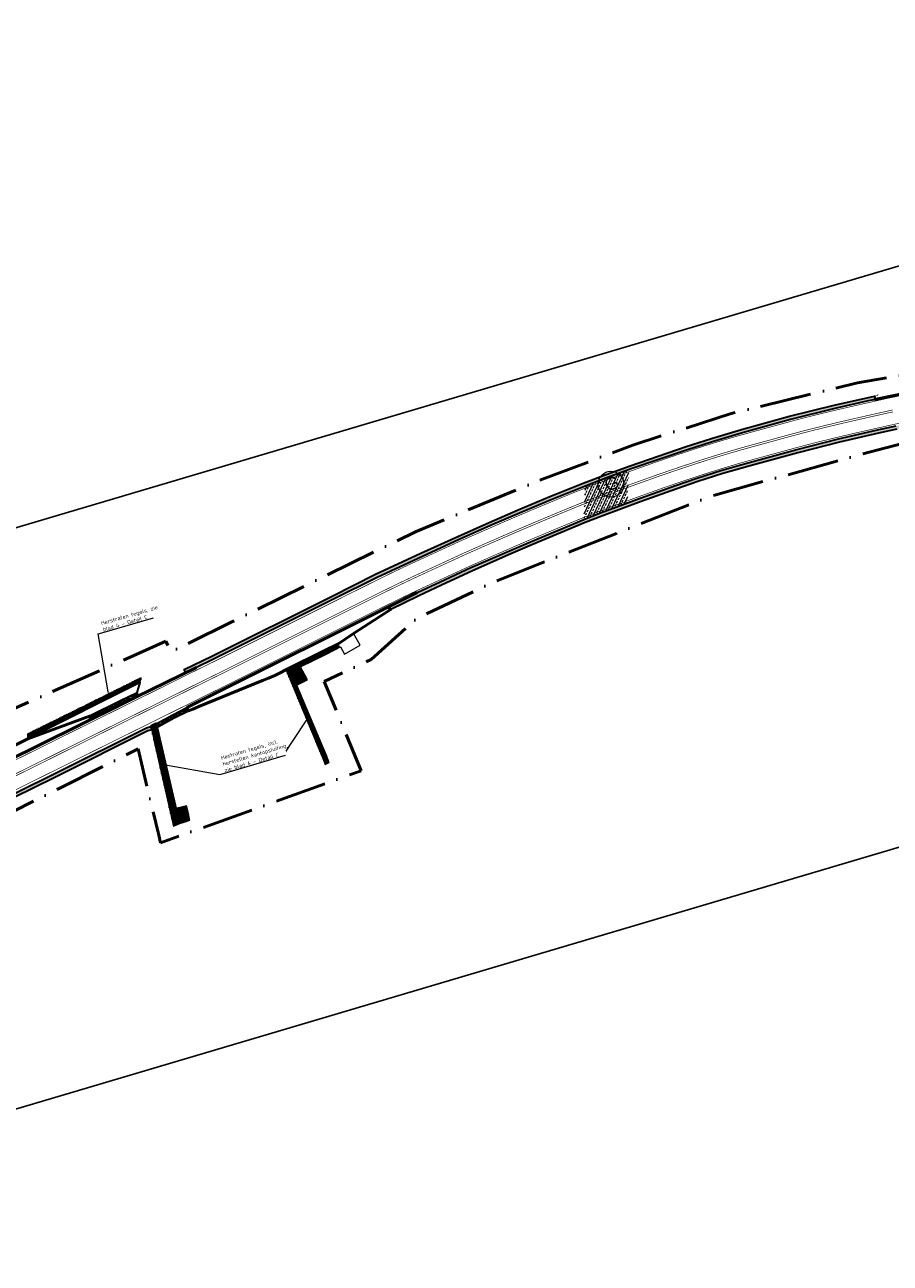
# Model space of a CAD drawing. Header units: metres. Extents: x 125342 to 129425, y 451189 to 457051.
# Tile 56 of 68: x 128559 to 128761, y 451840 to 452129. Entities that reach past the tile are written whole.
import ezdxf
from ezdxf import colors
from ezdxf.entities.mleader import LeaderData, LeaderLine
from ezdxf.math import Vec2, Vec3

# ---------------------------------------------------------------- set-up
doc = ezdxf.new("R2010")
doc.units = ezdxf.units.M
for name, pattern in [('VW-3-3_STREEP', [6, 3, -3]), ('VW-9-3_STREEP', [12, 9, -3]), ('XX-PROJECTGRENS', [18, 12, -3, 0, -3])]:
    doc.linetypes.add(name, pattern=pattern)
doc.layers.get('Defpoints').update_dxf_attribs({"color": 30})
for name, color, linetype, lineweight in [('B-XX-OG-WEG-GV', 7, 'Continuous', 18), ('N-WE-KG-GRENS_PROJECT_NIEUW-G', 7, 'XX-PROJECTGRENS', 50), ('N-WE-VH-KANTVERHARDING-G', 210, 'Continuous', 50), ('N-WE-VH-VERHARDING_GRASBETONSTEEN-A-1000-80CM', 72, 'Continuous', 18), ('N-WE-VH-VERHARDING_GRASBETONSTEEN-G', 70, 'Continuous', 35), ('N-WE-VH-VERHARDING_TEGEL-A-1000-freeze', 252, 'Continuous', 18), ('N-WE-VH-VERHARDING_TEGEL-O', 252, 'Continuous', 18), ('N-WE-VW-MARKERING_LANGS_STREEP_33_015-G', 7, 'VW-3-3_STREEP', 13), ('N-WE-VW-MARKERING_LANGS_STREEP_93_3X010-G', 7, 'VW-9-3_STREEP', 13), ('N-XX-VH-VERHARDING_ASFALT-A', 252, 'Continuous', 18), ('X-XX-AL-T18', 7, 'Continuous', 18)]:
    doc.layers.add(name, color=color, linetype=linetype, lineweight=lineweight)
doc.styles.add('NLCS-ISO-M500-T18', font='NLCS-ISO.ttf', dxfattribs={"height": 0.9})
doc.styles.get("Standard").update_dxf_attribs({"font": 'arial.ttf'})
pattern_1 = [(90, (0, 0), (-1, 6e-17), []), (90, (0.25, 0), (-1, 6e-17), []), (0, (0, 0), (0, 1), [-0.25, 0.25]), (0, (0, 0.25), (0, 1), [-0.25, 0.25]), (0, (0, 0.5), (0, 1), [0.25, -0.25]), (0, (0, 0.75), (0, 1), [0.25, -0.25]), (90, (0.5, 0), (-1, 6e-17), [0.25, -0.25]), (90, (0.75, 0), (-1, 6e-17), [0.25, -0.25])]
pattern_2 = [(0, (0, 0), (0, 0.3), []), (90, (0, 0), (-0.3, 2e-17), [])]

# ---------------------------------------------------------------- blocks, each defined once
blk = doc.blocks.new('symbool met letter')
at = {"layer": 'N-WE-VH-VERHARDING_TEGEL-O'}
blk.add_circle((0, -0.01), 3, dxfattribs=at)
blk.add_attdef('LETTER', (-1.39, -1.38), '', height=3)

msp = doc.modelspace()

# ---------------------------------------------------------------- hatches: boundary and pattern name
at = {"layer": 'N-WE-VH-VERHARDING_GRASBETONSTEEN-A-1000-80CM'}
h = msp.add_hatch(dxfattribs=at)
h.set_pattern_fill('AVH-GRASBETONSTEEN_01-SO', color=256, scale=0.5, pattern_type=2)
h.set_pattern_definition([(90, (0.0096, -0.0002), (-1, 6e-17), []), (90, (0.2596, -0.0002), (-1, 6e-17), []), (0, (0.0096, -0.0002), (0, 1), [-0.25, 0.25]), (0, (0.0096, 0.2498), (0, 1), [-0.25, 0.25]), (0, (0.0096, 0.4998), (0, 1), [0.25, -0.25]), (0, (0.0096, 0.7498), (0, 1), [0.25, -0.25]), (90, (0.5096, -0.0002), (-1, 6e-17), [0.25, -0.25]), (90, (0.7596, -0.0002), (-1, 6e-17), [0.25, -0.25])])
h.paths.add_polyline_path([(128757.275, 452041.397), (128747.827, 452039.256), (128737.444, 452036.728), (128726.283, 452033.609), (128719.288, 452031.513), (128713.423, 452029.661), (128700.319, 452025.175), (128694.773, 452023.134), (128689.445, 452021.093), (128681.653, 452017.974), (128674.307, 452014.889), (128667.548, 452011.952), (128660.201, 452008.693), (128651.629, 452004.781), (128641.076, 451999.871), (128630.905, 451994.809), (128602.909, 451980.777), (128598.969, 451978.889), (128596.453, 451977.651), (128596.087, 451978.395), (128602.556, 451981.495), (128630.547, 451995.524), (128640.729, 452000.592), (128651.294, 452005.507), (128659.872, 452009.422), (128667.226, 452012.684), (128673.992, 452015.624), (128681.349, 452018.714), (128689.153, 452021.838), (128694.491, 452023.883), (128700.051, 452025.929), (128713.173, 452030.421), (128719.052, 452032.277), (128726.06, 452034.377), (128737.241, 452037.502), (128747.643, 452040.034), (128757.097, 452042.175)])
h = msp.add_hatch(dxfattribs=at)
h.set_pattern_fill('AVH-GRASBETONSTEEN_01-SO', color=256, scale=0.5, pattern_type=2)
h.set_pattern_definition(pattern_1)
h.paths.add_polyline_path([(128818.122, 452043.204), (128816.616, 452043.028), (128803.838, 452041.496), (128797.975, 452040.688), (128789.798, 452039.441), (128782.933, 452038.319), (128775.618, 452037.033), (128762.261, 452034.412), (128757.957, 452033.504), (128748.891, 452031.393), (128739.176, 452028.901), (128728.062, 452025.921), (128721.674, 452024.084), (128715.877, 452022.246), (128710.935, 452020.559), (128702.672, 452017.6), (128693.449, 452014.189), (128689.552, 452012.664), (128677.18, 452007.46), (128672.278, 452005.366), (128663.269, 452001.424), (128656.067, 451998.159), (128644.116, 451992.28), (128643.759, 451992.996), (128645.142, 451993.686), (128650.433, 451996.327), (128655.764, 451998.81), (128662.94, 452002.153), (128671.96, 452006.1), (128676.868, 452008.197), (128689.251, 452013.405), (128693.164, 452014.937), (128702.398, 452018.352), (128710.671, 452021.314), (128715.627, 452023.006), (128721.443, 452024.85), (128727.848, 452026.692), (128738.973, 452029.675), (128748.701, 452032.17), (128757.784, 452034.285), (128762.101, 452035.196), (128775.472, 452037.82), (128782.799, 452039.108), (128789.673, 452040.231), (128797.86, 452041.48), (128803.736, 452042.289), (128816.522, 452043.822), (128818.028, 452043.999)])
h = msp.add_hatch(dxfattribs=at)
h.set_pattern_fill('AVH-GRASBETONSTEEN_01-SO', color=256, scale=0.5, pattern_type=2)
h.set_pattern_definition(pattern_1)
h.paths.add_polyline_path([(128596.682, 451969.501), (128593.392, 451967.859, 0.0160877), (128595.027, 451968.205, 0.015945), (128596.637, 451968.655, 0.004006), (128597.039, 451968.785)])
h = msp.add_hatch(dxfattribs=at)
h.set_pattern_fill('AVH-GRASBETONSTEEN_01-SO', color=256, scale=0.5, pattern_type=2)
h.set_pattern_definition(pattern_1)
h.paths.add_polyline_path([(128597.039, 451968.785, -0.004006), (128596.637, 451968.655, -0.015945), (128595.027, 451968.205, -0.0160877), (128593.392, 451967.859), (128589.725, 451965.819), (128589.866, 451965.203, -0.1590496), (128590.33, 451965.24), (128593.765, 451967.151)])
h = msp.add_hatch(dxfattribs=at)
h.set_pattern_fill('AVH-GRASBETONSTEEN_01-SO', color=256, scale=0.5, pattern_type=2)
h.set_pattern_definition(pattern_1)
h.paths.add_polyline_path([(128385.805, 451891.088), (128387.429, 451891.317), (128393.991, 451892.239), (128405.485, 451894.569), (128422.129, 451898.175), (128439.622, 451902.712), (128444.329, 451904.014), (128453.922, 451906.869), (128463.68, 451909.775), (128468.079, 451911.226), (128484.856, 451917.165), (128496.135, 451921.594), (128512.382, 451928.512), (128516.714, 451930.441), (128530.01, 451936.585), (128541.632, 451942.178), (128565.566, 451953.965), (128587.289, 451964.822), (128588.264, 451965.113), (128588.493, 451964.346), (128587.584, 451964.075), (128565.922, 451953.248), (128541.982, 451941.459), (128530.351, 451935.861), (128517.045, 451929.712), (128512.701, 451927.779), (128496.438, 451920.854), (128485.136, 451916.415), (128468.338, 451910.469), (128463.92, 451909.012), (128454.15, 451906.102), (128444.55, 451903.245), (128439.829, 451901.939), (128422.314, 451897.397), (128405.649, 451893.786), (128394.098, 451891.446), (128385.899, 451890.294)])
at = {"layer": 'N-WE-VH-VERHARDING_TEGEL-A-1000-freeze'}
h = msp.add_hatch(dxfattribs=at)
h.set_pattern_fill('AVH-TEGEL_300X300_BLOK-SO', color=256, pattern_type=2)
h.set_pattern_definition(pattern_2)
h.paths.add_polyline_path([(128588.264, 451965.113), (128588.795, 451962.793), (128589.062, 451961.623), (128592.577, 451946.251), (128593.503, 451942.204), (128593.56, 451941.954), (128593.581, 451941.86), (128595.03, 451942.487), (128596.61, 451942.978), (128597.4, 451943.223), (128597.331, 451943.561), (128597.067, 451944.848), (128596.638, 451946.604), (128595.046, 451946.246), (128594.25, 451946.067), (128594.097, 451946.734), (128589.725, 451965.819)])
h.paths.add_polyline_path([(128619.799, 451978.305), (128619.896, 451978.072), (128628.378, 451957.675), (128628.881, 451956.491), (128628.971, 451956.278), (128629.852, 451956.683), (128629.775, 451956.889), (128629.299, 451958.167), (128622.319, 451974.738), (128624.81, 451975.965), (128623.225, 451979), (128629.112, 451981.931), (128632.551, 451983.661), (128631.877, 451984.298), (128628.691, 451982.778)])
h = msp.add_hatch(dxfattribs=at)
h.set_pattern_fill('AVH-TEGEL_300X300_BLOK-SO', color=256, pattern_type=2)
h.set_pattern_definition(pattern_2)
h.paths.add_polyline_path([(128585.814, 451975.347), (128586.189, 451976.659), (128560.606, 451963.984), (128559.409, 451963.373), (128559.417, 451963.328), (128559.607, 451962.224), (128568.33, 451966.592)])
at = {"layer": 'N-XX-VH-VERHARDING_ASFALT-A'}
h = msp.add_hatch(dxfattribs=at)
h.set_pattern_fill('AVH-ASFALT_LAAG2-SOD', color=256, scale=10.686037, angle=16.50943, style=0, pattern_type=2)
h.set_pattern_definition([(64.69936, (127616.4332, 451797.8995), (-0.9661008, 0.456687), []), (64.69936, (127617.0369, 451798.1156), (-0.9661008, 0.456687), [0.5343018, -0.2671509])])
h.paths.add_polyline_path([(128689.251, 452013.405), (128694.317, 452015.369), (128699.448, 452017.261), (128699.826, 452024.997), (128695.228, 452023.309), (128691.871, 452022.026), (128690.201, 452021.386), (128689.615, 452021.163)])

# ---------------------------------------------------------------- linework, layer by layer
at = {"layer": 'B-XX-OG-WEG-GV'}
for points in [[(128619.799, 451978.305), (128619.896, 451978.072), (128628.378, 451957.675), (128628.881, 451956.491), (128628.971, 451956.278), (128629.852, 451956.683), (128629.775, 451956.889), (128629.299, 451958.167), (128622.319, 451974.738), (128624.81, 451975.965), (128623.225, 451979), (128629.112, 451981.931), (128632.551, 451983.661), (128633.486, 451981.993), (128637.078, 451984.049), (128635.562, 451986.819), (128631.877, 451984.298), (128628.691, 451982.778)], [(128588.264, 451965.113), (128588.795, 451962.793), (128589.062, 451961.623), (128592.577, 451946.251), (128593.503, 451942.204), (128593.56, 451941.954), (128593.581, 451941.86), (128595.03, 451942.487), (128596.61, 451942.978), (128597.4, 451943.223), (128597.331, 451943.561), (128597.067, 451944.848), (128596.638, 451946.604), (128595.046, 451946.246), (128594.25, 451946.067), (128594.097, 451946.734), (128589.725, 451965.819)]]:
    msp.add_lwpolyline(points, close=True, dxfattribs=at)
at = {"layer": 'Defpoints', "flags": 128}
msp.add_lwpolyline([(128495.065, 451993.204), (128952.398, 452128.754), (128989.343, 452004.108), (128532.01, 451868.558)], close=True, dxfattribs=at)
msp.add_lwpolyline([(128495.065, 451993.204), (128952.398, 452128.754), (128989.343, 452004.108), (128532.01, 451868.558)], close=True, dxfattribs=at)
at = {"layer": 'N-WE-VH-KANTVERHARDING-G', "flags": 128}
msp.add_lwpolyline([(128756.952, 452041.349), (128767.712, 452043.528), (128782.215, 452046.179), (128796.242, 452048.37, -0.0140379), (128813.998, 452050.703, -1.8182965)], format="xyb", dxfattribs=at)
for points in [[(128596.682, 451969.501), (128650.433, 451996.327)], [(128596.682, 451969.501), (128597.039, 451968.785), (128598.079, 451969.155), (128599.489, 451969.739), (128614.327, 451975.815), (128615.76, 451976.399), (128617.177, 451977.023), (128618.456, 451977.628), (128619.799, 451978.305), (128628.691, 451982.778), (128631.877, 451984.298), (128635.562, 451986.819), (128640.388, 451989.892), (128644.116, 451992.28), (128643.759, 451992.996)], [(128524.775, 451942.257), (128562.394, 451960.864), (128581.56, 451970.343), (128584.779, 451971.913), (128598.959, 451978.889)], [(128531.622, 451945.644), (128531.271, 451946.362), (128534.531, 451948.384), (128536.543, 451949.624), (128537.816, 451950.409), (128541.107, 451952.424), (128544.09, 451954.188), (128547.084, 451955.953), (128559.607, 451962.224), (128574.01, 451967.551), (128574.305, 451966.755)], [(128588.264, 451965.113), (128589.725, 451965.819)]]:
    msp.add_lwpolyline(points, dxfattribs=at)
at = {"layer": 'N-WE-VH-VERHARDING_GRASBETONSTEEN-G', "flags": 128}
msp.add_lwpolyline([(128757.269, 452041.399), (128755.572, 452041.032), (128747.821, 452039.258), (128737.438, 452036.73), (128726.277, 452033.611), (128719.282, 452031.515), (128713.417, 452029.663), (128700.313, 452025.177), (128694.767, 452023.136), (128689.439, 452021.095), (128681.647, 452017.976), (128674.301, 452014.891), (128667.542, 452011.954), (128660.195, 452008.695), (128651.623, 452004.783), (128641.07, 451999.873), (128630.899, 451994.811), (128602.903, 451980.779), (128598.963, 451978.891), (128596.448, 451977.653), (128596.082, 451978.397), (128602.551, 451981.497), (128630.541, 451995.527), (128640.723, 452000.594), (128651.288, 452005.509), (128659.867, 452009.424), (128667.22, 452012.686), (128673.986, 452015.627), (128681.343, 452018.716), (128689.147, 452021.84), (128694.486, 452023.885), (128700.045, 452025.931), (128713.167, 452030.423), (128719.047, 452032.28), (128726.054, 452034.379), (128737.235, 452037.504), (128747.637, 452040.036), (128757.092, 452042.176)], close=True, dxfattribs=at)
for points in [[(128762.261, 452034.412), (128757.957, 452033.504), (128748.891, 452031.393), (128739.176, 452028.901), (128728.062, 452025.921), (128721.674, 452024.084), (128715.877, 452022.246), (128710.935, 452020.559), (128702.672, 452017.6), (128693.449, 452014.189), (128689.552, 452012.664), (128677.18, 452007.46), (128672.278, 452005.366), (128663.269, 452001.424), (128656.102, 451998.085), (128650.756, 451995.597), (128644.116, 451992.28), (128643.759, 451992.996), (128650.433, 451996.327), (128655.764, 451998.81), (128662.94, 452002.153), (128671.96, 452006.1), (128676.868, 452008.197), (128689.251, 452013.405), (128693.164, 452014.937), (128702.398, 452018.352), (128710.671, 452021.314), (128715.627, 452023.006), (128721.443, 452024.85), (128727.848, 452026.692), (128738.973, 452029.675), (128748.701, 452032.17), (128757.784, 452034.285), (128762.101, 452035.196)], [(128589.725, 451965.819), (128593.392, 451967.859), (128596.682, 451969.501)], [(128597.039, 451968.785), (128596.682, 451969.501)], [(128589.908, 451965.019), (128590.094, 451965.109), (128593.765, 451967.151), (128597.039, 451968.785)], [(128541.632, 451942.178), (128565.566, 451953.965), (128587.289, 451964.822), (128588.264, 451965.113), (128588.493, 451964.346), (128587.584, 451964.075), (128565.922, 451953.248), (128541.982, 451941.459)]]:
    msp.add_lwpolyline(points, dxfattribs=at)
at = {"layer": 'N-WE-VH-VERHARDING_GRASBETONSTEEN-G', "color": 252, "flags": 128}
msp.add_lwpolyline([(128584.779, 451971.913), (128585.814, 451975.347), (128559.607, 451962.224), (128581.56, 451970.343), (128584.779, 451971.913)], close=True, dxfattribs=at)
at = {"layer": 'N-WE-VH-VERHARDING_TEGEL-A-1000-freeze'}
msp.add_lwpolyline([(128559.607, 451962.224), (128581.56, 451970.343)], dxfattribs=at)
at = {"layer": 'N-WE-VW-MARKERING_LANGS_STREEP_33_015-G', "flags": 128}
for points in [[(128388.911, 451898.273, 0.15, 0.15, 0.0013201), (128392.829, 451898.897, 0.15, 0.15, 0.0036959), (128400.757, 451900.423, 0.15, 0.15, 0), (128404.068, 451901.118, 0.15, 0.15, 0.0002683), (128420.643, 451904.731, 0.15, 0.15, 0), (128422.179, 451905.095, 0.15, 0.15, 0.0003503), (128437.941, 451909.182, 0.15, 0.15, 0.0071415), (128442.455, 451910.429, 0.15, 0.15, 0.0035607), (128451.964, 451913.276, 0.15, 0.15, 0.0040766), (128461.657, 451916.214, 0.15, 0.15, 0.0087884), (128465.849, 451917.602, 0.15, 0.15, 0.0005389), (128482.581, 451923.505, 0.15, 0.15, 0), (128483.896, 451923.994, 0.15, 0.15, 0.0047989), (128493.57, 451927.849, 0.15, 0.15, 0.0061204), (128509.711, 451934.693, 0.15, 0.15, 0.0130837), (128527.21, 451942.815, 0.15, 0.15, 0.0001943), (128541.732, 451949.9, 0.15, 0.15, 0), (128544.867, 451951.431, 0.15, 0.15, 0), (128562.497, 451960.161, 0.15, 0.15, -0.0006773), (128582.713, 451970.193, 0.15, 0.15, 0.0001896), (128599.226, 451978.389, 0.15, 0.15, 0), (128603.146, 451980.306, 0.15, 0.15, 0), (128631.139, 451994.307, 0.15, 0.15, -0.0017859), (128641.319, 451999.38, 0.15, 0.15, -0.0093244), (128651.832, 452004.377, 0.15, 0.15, -0.0000837), (128660.195, 452008.233, 0.15, 0.15, -0.0018856), (128669.283, 452012.233, 0.15, 0.15, -0.0021019), (128674.228, 452014.362, 0.15, 0.15, -0.003819), (128687.137, 452019.742, 0.15, 0.15, 0), (128690.757, 452021.157, 0.15, 0.15, -0.004077), (128700.117, 452024.639, 0.15, 0.15, -0.010418), (128716.536, 452030.265, 0.15, 0.15, 0), (128719.492, 452031.184, 0.15, 0.15, -0.0047042), (128725.299, 452032.9, 0.15, 0.15, -0.0006893), (128737.182, 452036.161, 0.15, 0.15, -0.007088), (128743.804, 452037.867, 0.15, 0.15, 0), (128747.589, 452038.787, 0.15, 0.15, -0.0024675), (128756.33, 452040.786, 0.15, 0.15, -0.001239), (128760.671, 452041.755, 0.15, 0.15, -0.0043442), (128774.253, 452044.431, 0.15, 0.15, 0), (128774.952, 452044.56, 0.15, 0.15, -0.0031104), (128781.687, 452045.736, 0.15, 0.15, -0.0028598), (128788.645, 452046.863, 0.15, 0.15, -0.0023764), (128796.894, 452048.11, 0.15, 0.15, -0.0035434), (128802.846, 452048.937, 0.15, 0.15, -0.0039498), (128814.043, 452050.331, 0, 0, 0)], [(128814.787, 452044.125, 0.15, 0.15, 0.0039573), (128803.667, 452042.741, 0.15, 0.15, 0.0035434), (128797.799, 452041.926, 0.15, 0.15, 0.0023764), (128789.609, 452040.687, 0.15, 0.15, 0.0030195), (128782.723, 452039.572, 0.15, 0.15, 0.0031048), (128776.077, 452038.412, 0.15, 0.15, 0), (128775.399, 452038.287, 0.15, 0.15, 0.0043276), (128761.975, 452035.642, 0.15, 0.15, 0.0012288), (128757.7, 452034.688, 0.15, 0.15, 0.0024695), (128749.012, 452032.702, 0.15, 0.15, 0), (128745.282, 452031.794, 0.15, 0.15, 0.007088), (128738.827, 452030.131, 0.15, 0.15, 0.0006878), (128726.987, 452026.882, 0.15, 0.15, 0.004671), (128721.333, 452025.211, 0.15, 0.15, 0), (128718.416, 452024.304, 0.15, 0.15, 0.0104089), (128702.257, 452018.767, 0.15, 0.15, 0.0040699), (128693.008, 452015.327, 0.15, 0.15, 0), (128689.455, 452013.937, 0.15, 0.15, 0.0038066), (128676.676, 452008.612, 0.15, 0.15, 0.0021019), (128671.779, 452006.503, 0.15, 0.15, 0.0018775), (128662.773, 452002.539, 0.15, 0.15, 0.0000835), (128654.43, 451998.692, 0.15, 0.15, 0.0093518), (128644.097, 451993.781, 0.15, 0.15, 0.0017887), (128633.941, 451988.72, 0.15, 0.15, 0), (128605.917, 451974.704, 0.15, 0.15, 0), (128601.989, 451972.783, 0.15, 0.15, -0.0001894), (128585.487, 451964.592, 0.15, 0.15, 0.0006776), (128565.277, 451954.563, 0.15, 0.15, 0), (128547.625, 451945.823, 0.15, 0.15, 0), (128544.475, 451944.284, 0.15, 0.15, -0.000194), (128529.968, 451937.207, 0.15, 0.15, -0.0130584), (128512.207, 451928.963, 0.15, 0.15, -0.006115), (128495.939, 451922.065, 0.15, 0.15, -0.0048173), (128486.116, 451918.152, 0.15, 0.15, 0), (128484.716, 451917.63, 0.15, 0.15, -0.0005405), (128467.922, 451911.705, 0.15, 0.15, -0.0087884), (128463.516, 451910.247, 0.15, 0.15, -0.0040618), (128453.764, 451907.291, 0.15, 0.15, -0.0035475), (128444.205, 451904.429, 0.15, 0.15, -0.0071415), (128439.518, 451903.135, 0.15, 0.15, -0.0003517), (128423.681, 451899.028, 0.15, 0.15, 0), (128422.03, 451898.637, 0.15, 0.15, -0.0002695), (128405.374, 451895.006, 0.15, 0.15, 0), (128402.012, 451894.3, 0.15, 0.15, -0.0037406), (128393.897, 451892.739, 0.15, 0.15, -0.0011848), (128390.351, 451892.173, 0, 0, 0)]]:
    msp.add_lwpolyline(points, format="xyseb", dxfattribs=at)
at = {"layer": 'N-WE-VW-MARKERING_LANGS_STREEP_93_3X010-G'}
for points in [[(128761.276, 452038.919, 0.15, 0.15, 0.0012343), (128756.966, 452037.957, 0.15, 0.15, 0.0024684), (128748.249, 452035.964, 0.15, 0.15, 0), (128744.49, 452035.049, 0.15, 0.15, 0.007088), (128737.945, 452033.363, 0.15, 0.15, 0.0006886), (128726.082, 452030.107, 0.15, 0.15, 0.0046889), (128720.346, 452028.413, 0.15, 0.15, 0), (128717.408, 452027.499, 0.15, 0.15, 0.0104138), (128701.11, 452021.915, 0.15, 0.15, 0.0040737), (128691.802, 452018.452, 0.15, 0.15, 0), (128688.213, 452017.049, 0.15, 0.15, 0.0038133), (128675.364, 452011.694, 0.15, 0.15, 0.0021019), (128670.441, 452009.575, 0.15, 0.15, 0.0018819), (128661.391, 452005.591, 0.15, 0.15, 0.0000836), (128653.038, 452001.739, 0.15, 0.15, 0.009337), (128642.608, 451996.782, 0.15, 0.15, 0.0017872), (128632.439, 451991.714, 0.15, 0.15, 0), (128604.432, 451977.707, 0.15, 0.15, 0), (128600.508, 451975.788, 0.15, 0.15, -0.0001895), (128584, 451967.594, 0.15, 0.15, 0.0006774), (128563.787, 451957.563, 0.15, 0.15, 0), (128546.147, 451948.829, 0.15, 0.15, 0)], [(128761.37, 452038.479, 0.15, 0.15, 0.0012335), (128757.064, 452037.518, 0.15, 0.15, 0.0024686), (128748.352, 452035.525, 0.15, 0.15, 0), (128744.596, 452034.612, 0.15, 0.15, 0.007088), (128738.064, 452032.929, 0.15, 0.15, 0.0006885), (128726.204, 452029.674, 0.15, 0.15, 0.0046865), (128720.479, 452027.983, 0.15, 0.15, 0), (128717.544, 452027.07, 0.15, 0.15, 0.0104131), (128701.264, 452021.492, 0.15, 0.15, 0.0040732), (128691.964, 452018.032, 0.15, 0.15, 0), (128688.38, 452016.631, 0.15, 0.15, 0.0038124), (128675.54, 452011.28, 0.15, 0.15, 0.0021019), (128670.621, 452009.162, 0.15, 0.15, 0.0018813), (128661.577, 452005.181, 0.15, 0.15, 0.0000836), (128653.225, 452001.33, 0.15, 0.15, 0.009339), (128642.808, 451996.379, 0.15, 0.15, 0.0017874), (128632.641, 451991.312, 0.15, 0.15, 0), (128604.632, 451977.304, 0.15, 0.15, 0), (128600.707, 451975.384, 0.15, 0.15, -0.0001895), (128584.2, 451967.191, 0.15, 0.15, 0.0006774), (128563.987, 451957.16, 0.15, 0.15, 0), (128546.345, 451948.425, 0.15, 0.15, 0)]]:
    msp.add_lwpolyline(points, format="xyseb", dxfattribs=at)
at = {"layer": 'X-XX-AL-T18', "linetype": 'ByBlock'}
msp.add_lwpolyline([(128624.423, 451966.426), (128618.986, 451958.198)], dxfattribs=at)
at = {"layer": 'X-XX-AL-T18'}
for points in [[(128757.994, 452042.309), (128757.092, 452042.176), (128757.902, 452042.595)], [(128624.309, 451966.523), (128625.009, 451967.108), (128624.537, 451966.328)]]:
    msp.add_solid(points, dxfattribs=at)

# ---------------------------------------------------------------- block references
at = {"layer": 'N-WE-VH-VERHARDING_TEGEL-O', "color": 7, "rotation": 19.96095272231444}
msp.add_blockref('symbool met letter', (128695.582, 452021.625), dxfattribs=at).add_auto_attribs({'LETTER': 'G'})

# ---------------------------------------------------------------- next in the draw order: leaders
at = {"layer": 'X-XX-AL-T18'}
ml = msp.add_multileader_mtext('Standard', dxfattribs=at)
ml.set_content('Herstraten tegels, zie blad 4 - Detail C', color=7, style='NLCS-ISO-M500-T18')
ml.set_leader_properties(color=256, lineweight=-1)
ml.build(insert=Vec2(0, 0))
ml.multileader.update_dxf_attribs({"text_left_attachment_type": 5, "text_right_attachment_type": 5, "dogleg_length": 0.9, "arrow_head_size": 0.9})
ctx = ml.context
ctx.base_point, ctx.char_height, ctx.arrow_head_size, ctx.landing_gap_size, ctx.plane_origin, ctx.plane_x_axis, ctx.plane_y_axis = Vec3(128576.855, 451986.963), 0.9, 0.9, 0.45, Vec3(128607.02, 452004.185), Vec3(0.9597009, 0.2810235), Vec3(-0.2810235, 0.9597009)
ctx.left_attachment, ctx.right_attachment = 5, 5
notes = []
notes.append((ctx, [(1, (1, 1, 0), (128575.991, 451986.71), (0.9597009, 0.2810235), 0.9, [(0, [(128578.47, 451972.299)], 0, [])])]))
ctx.mtext.insert, ctx.mtext.text_direction, ctx.mtext.rotation, ctx.mtext.width, ctx.mtext.flow_direction = Vec3(128576.561, 451989.566), Vec3(0.9597009, 0.2810235), 0.2848604, 11.96548, 5
ctx.mtext.has_bg_fill, ctx.mtext.bg_color, ctx.mtext.bg_scale_factor, ctx.mtext.bg_transparency, ctx.mtext.use_window_bg_color = 1, -1027028792, 1.5, 0, 1
ml = msp.add_multileader_mtext('Standard', dxfattribs=at)
ml.set_content('Hestraten tegels, incl. herstellen kantopsluiting, zie blad 4 - Detail C', color=7, style='NLCS-ISO-M500-T18')
ml.set_leader_properties(color=256, lineweight=-1)
ml.build(insert=Vec2(0, 0))
ml.multileader.update_dxf_attribs({"text_left_attachment_type": 5, "text_right_attachment_type": 5, "dogleg_length": 0.9, "arrow_head_size": 0.9})
ctx = ml.context
ctx.base_point, ctx.char_height, ctx.arrow_head_size, ctx.landing_gap_size, ctx.plane_origin, ctx.plane_x_axis, ctx.plane_y_axis = Vec3(128605.23, 451954.168), 0.9, 0.9, 0.45, Vec3(128632.183, 451975.645), Vec3(0.9597009, 0.2810235), Vec3(-0.2810235, 0.9597009)
ctx.left_attachment, ctx.right_attachment = 5, 5
notes.append((ctx, [(1, (1, 1, 0), (128604.366, 451953.915), (0.9597009, 0.2810235), 0.9, [(0, [(128590.855, 451956.309)], 0, [])])]))
ctx.mtext.insert, ctx.mtext.text_direction, ctx.mtext.rotation, ctx.mtext.width, ctx.mtext.flow_direction = Vec3(128604.515, 451958.21), Vec3(0.9597009, 0.2810235), 0.2848604, 14.49747, 5
ctx.mtext.has_bg_fill, ctx.mtext.bg_color, ctx.mtext.bg_scale_factor, ctx.mtext.bg_transparency, ctx.mtext.use_window_bg_color = 1, -1027028792, 1.5, 0, 1
for ctx, leaders in notes:
    for number, flags, end, landing, length, lines in leaders:
        leader = LeaderData()
        leader.index, (leader.has_last_leader_line, leader.has_dogleg_vector, leader.attachment_direction) = number, flags
        leader.last_leader_point, leader.dogleg_vector, leader.dogleg_length = Vec3(end), Vec3(landing), length
        for number, points, colour, breaks in lines:
            line = LeaderLine()
            line.index, line.vertices, line.color, line.breaks = number, Vec3.list(points), colors.encode_raw_color(colour), breaks
            leader.lines.append(line)
        ctx.leaders.append(leader)

# ---------------------------------------------------------------- next in the draw order: hatches: boundary and pattern name
at = {"layer": 'N-WE-VH-VERHARDING_GRASBETONSTEEN-A-1000-80CM'}
h = msp.add_hatch(dxfattribs=at)
h.set_pattern_fill('AVH-GRASBETONSTEEN_01-SO', color=256, scale=0.5, pattern_type=2)
h.set_pattern_definition(pattern_1)
h.paths.add_polyline_path([(128585.443, 451972.24), (128585.093, 451972.956), (128581.209, 451971.062), (128574.01, 451967.551), (128574.38, 451966.792), (128581.56, 451970.343)])

# ---------------------------------------------------------------- next in the draw order: linework, layer by layer
at = {"layer": 'N-WE-KG-GRENS_PROJECT_NIEUW-G', "flags": 128}
msp.add_lwpolyline([(129300.888, 452079.925), (129283.995, 452089.514), (129278.327, 452084.13), (129270.394, 452078.618), (129261.786, 452073.43), (129251.682, 452069.279), (129241.757, 452065.997), (129236.384, 452064.81), (129223.555, 452063.692), (129215.507, 452063.035), (129204.264, 452064.541), (129193.455, 452065.988), (129189.725, 452066.488), (129128.498, 452077.64), (129099.335, 452078.944), (129071.563, 452076.547), (128999.826, 452072.197), (128975.028, 452071.148), (128957.103, 452070.39), (128929.971, 452069.242), (128904.305, 452066.716), (128903.916, 452070.672), (128869.582, 452068.104), (128868.579, 452063.246), (128847.042, 452060.212), (128813.374, 452055.766), (128787.643, 452051.283), (128753.128, 452045.269), (128723.643, 452038.073), (128700.726, 452030.747), (128678.474, 452022.32), (128650.002, 452010.523), (128624.649, 451998.075), (128606.992, 451989.406), (128592.968, 451982.52), (128591.82, 451985.026), (128554.026, 451968.212), (128547.07, 451965.185), (128548.101, 451962.817), (128516.658, 451945.515), (128489.429, 451933.086), (128461.67, 451923.564), (128434.458, 451913.834), (128383.155, 451904.479), (128348.844, 451901.122), (128299.19, 451899.983), (128237.689, 451900.992), (128204.759, 451901.533), (128099.4, 451903.262), (128058.736, 451903.929), (128010.208, 451904.726), (127955.673, 451905.621), (127901.325, 451906.513), (127901.464, 451914.983), (127870.698, 451915.488), (127870.623, 451910.881), (127844.015, 451909.865), (127816.053, 451911.439), (127797.768, 451912.185), (127780.996, 451913.281), (127756.714, 451904.453), (127736.312, 451899.223), (127714.561, 451891.787), (127704.816, 451887.656), (127690.219, 451880.288), (127665.635, 451864.639), (127643.407, 451846.476), (127620.255, 451826.896), (127605.332, 451813.53), (127583.364, 451796.255), (127558.385, 451778.888), (127544.667, 451769.378), (127537.544, 451764.695), (127535.833, 451763.525), (127528.38, 451759.288), (127514.488, 451751.952), (127506.086, 451747.605), (127500.238, 451745.288), (127451.38, 451723.725), (127445.614, 451720.708), (127440.858, 451718.953), (127431.246, 451715.568), (127421.06, 451712.101), (127402.316, 451705.49), (127400.104, 451704.71), (127396.955, 451703.6), (127375.984, 451696.56), (127350.907, 451687.847), (127344.928, 451685.821), (127334.644, 451682.336), (127331.279, 451681.372), (127322.109, 451678.718), (127308.202, 451674.909), (127295.337, 451671.762), (127284.248, 451668.536), (127283.625, 451668.378), (127215.959, 451654.207), (127193.374, 451648.276), (127179.175, 451643.738), (127170.143, 451639.909), (127144.425, 451625.911), (127142.437, 451624.863), (127133.607, 451620.861), (127128.781, 451618.706), (127121.462, 451615.922), (127118.05, 451614.783), (127113.567, 451613.231), (127106.937, 451611.505), (127103.059, 451610.065), (127082.48, 451606.885), (127064.863, 451603.486), (127048.59, 451600.38), (127040.299, 451598.941), (127011.996, 451593.611), (127000.502, 451591.573), (126980.382, 451588.207), (126934.998, 451583.806), (126923.636, 451582.402), (126916.179, 451581.669), (126909.279, 451580.94), (126901.137, 451580.071), (126889.239, 451578.694), (126884.542, 451578.204), (126876.34, 451577.473), (126867.164, 451576.575), (126859.027, 451575.788), (126850.425, 451574.905), (126789.649, 451569.318), (126769.054, 451567.67), (126760.445, 451567.925), (126747.162, 451569.001), (126735.955, 451567.685), (126718.893, 451565.958), (126694.276, 451563.465), (126688.577, 451562.888), (126688.83, 451560.387), (126664.678, 451559.795), (126628.388, 451563.478), (126629.094, 451569.14), (126618.041, 451570.532), (126599.508, 451572.696), (126597.158, 451567.553), (126553.146, 451572.817), (126527.511, 451574.453), (126502.012, 451574.939), (126458.696, 451576.072), (126419.774, 451575.218), (126375.819, 451571.631), (126341.938, 451564.821), (126317.004, 451560.361), (126299.964, 451558.197), (126279.59, 451557.685), (126266.673, 451558.618), (126237.785, 451561.866), (126210.616, 451565.372), (126182.141, 451569.154), (126167.049, 451571.281), (126142.661, 451574.814), (126143.587, 451582.456), (126098.903, 451586.802), (126098.107, 451580.613), (126042.457, 451586.263), (126019.112, 451592.581), (126008.693, 451594.543), (126007.877, 451596.43), (125988.323, 451598.966), (125940.893, 451602.958), (125940.143, 451597.294), (125904.224, 451592.554), (125883.348, 451589.234), (125867.76, 451584.157), (125840.573, 451573.904), (125815.612, 451562.497), (125792.598, 451547.608), (125769.395, 451532.595), (125724.352, 451494.254), (125705.126, 451477.894), (125677.65, 451453.675), (125637.404, 451414.864), (125603.602, 451385.092), (125589.326, 451373.588), (125575.327, 451362.958), (125559.516, 451353.388), (125546.696, 451346.553), (125524.566, 451334.165), (125505.515, 451323.615), (125480.507, 451312.463), (125459.491, 451302.018), (125419.025, 451281.734), (125397.854, 451270.607), (125379.968, 451260.576), (125387.132, 451251.911), (125397.843, 451241.238), (125406.22, 451247.537), (125422.044, 451258.841), (125433.646, 451266.945), (125447.293, 451274.062), (125455.671, 451278.211), (125469.618, 451285.401), (125492.119, 451296.913), (125497.059, 451299.283), (125499.409, 451300.481), (125505.688, 451303.681), (125521.893, 451311.957), (125529.216, 451315.512), (125530.093, 451315.953), (125540.102, 451320.995), (125550.362, 451326.383), (125553.218, 451328.024), (125559.848, 451331.725), (125566.273, 451335.586), (125568.481, 451336.772), (125575.661, 451341.479), (125585.505, 451348.194), (125591.157, 451352.36), (125596.349, 451356.113), (125601.205, 451359.623), (125616.987, 451372.353), (125621.336, 451376.001), (125632.021, 451385.237), (125655.056, 451406.147), (125668.787, 451418.589), (125674.144, 451423.457), (125681.79, 451430.61), (125688.026, 451436.198), (125694.465, 451442.084), (125697.029, 451444.368), (125706.888, 451453.384), (125715.59, 451461.506), (125729.569, 451473.671), (125734.222, 451477.993), (125745.059, 451487.552), (125759.466, 451499.952), (125767.881, 451507.688), (125777.82, 451515.85), (125783.489, 451520.433), (125790.532, 451525.392), (125798.181, 451530.726), (125798.325, 451530.827), (125805.894, 451535.261), (125805.899, 451535.253), (125805.894, 451535.261), (125813.793, 451539.716), (125816.086, 451541.149), (125821.007, 451543.755), (125828.977, 451547.465), (125833.624, 451549.646), (125841.494, 451553.256), (125851.862, 451557.868), (125863.23, 451562.182), (125870.826, 451565.016), (125885.394, 451569.409), (125889.467, 451570.614), (125895.915, 451572.146), (125908.835, 451574.987), (125913.908, 451575.793), (125913.908, 451575.791), (125913.908, 451575.793), (125923.48, 451577.079), (125928.829, 451577.885), (125937.027, 451578.444), (125948.775, 451579.308), (125956.174, 451579.291), (125968.672, 451579.181), (125980.073, 451577.868), (125988.37, 451576.862), (125990.698, 451576.58), (125999.544, 451575.434), (126001.454, 451575.177), (126006.248, 451574.48), (126012.908, 451573.508), (126047.193, 451569.701), (126049.868, 451569.403), (126066.623, 451567.312), (126093.744, 451562.155), (126191.511, 451547.801), (126240.936, 451544.974), (126251.094, 451543.806), (126272.733, 451541.948), (126292.239, 451540.907), (126311.923, 451543.224), (126337.52, 451547.637), (126360.272, 451552.103), (126375.299, 451554.538), (126378.023, 451554.891), (126382.275, 451555.443), (126382.925, 451555.418), (126395.227, 451557.101), (126401.975, 451557.737), (126406.343, 451558.149), (126409.654, 451558.461), (126415.08, 451558.939), (126435.009, 451560.077), (126454.763, 451560.213), (126475.117, 451560.1), (126490.796, 451559.735), (126493.972, 451559.786), (126512.701, 451559.622), (126516.569, 451559.363), (126528.63, 451558.681), (126541.308, 451558.264), (126547.86, 451557.942), (126560.613, 451556.399), (126578.244, 451554.308), (126583.045, 451553.686), (126587.696, 451553.038), (126602.951, 451551.297), (126610.065, 451550.33), (126617.18, 451549.579), (126632.46, 451547.762), (126641.312, 451546.817), (126650.915, 451545.647), (126655.597, 451545.355), (126664.393, 451544.805), (126668.119, 451544.457), (126676.596, 451544.612), (126689.224, 451544.87), (126693.449, 451545.422), (126712.953, 451546.86), (126730.456, 451548.571), (126740.682, 451549.427), (126744.248, 451549.78), (126746.256, 451549.915), (126763.238, 451548.691), (126774.74, 451549.348), (126778.716, 451549.607), (126780.941, 451549.752), (126789.567, 451551.332), (126815.394, 451556.05), (126825.771, 451557.007), (126846.9, 451558.695), (126866.953, 451560.333), (126896.633, 451562.727), (126901.234, 451563.03), (126907.51, 451563.634), (126922.612, 451565.093), (126939.94, 451566.804), (126942.79, 451567.156), (126954.978, 451568.872), (126958.143, 451569.317), (126982.996, 451572.833), (126996.907, 451574.905), (126997.498, 451574.993), (126999.948, 451575.469), (127001.91, 451575.827), (127005.429, 451576.47), (127013.955, 451578.199), (127018.225, 451579.066), (127027.007, 451580.69), (127042.002, 451583.386), (127058.992, 451586.529), (127069.599, 451588.124), (127084.599, 451590.369), (127105.155, 451594.2), (127124.078, 451599.59), (127167.509, 451620.373), (127183.572, 451626.959), (127206.788, 451633.721), (127358.772, 451670.938), (127386.312, 451680.584), (127472.662, 451709.824), (127498.935, 451718.976), (127534.926, 451729.423), (127544.073, 451734.488), (127565.631, 451741.73), (127573.79, 451738.675), (127587.752, 451732.098), (127595.567, 451740.834), (127593.609, 451748.631), (127601.029, 451761.122), (127608.016, 451771.346), (127632.855, 451795.825), (127636.711, 451801.815), (127640.107, 451807.105), (127648.005, 451814.038), (127662.275, 451832.048), (127682.811, 451847.245), (127701.162, 451859.555), (127727.131, 451868.983), (127744.76, 451875.552), (127780.27, 451880.501), (127823.149, 451882.3), (127833.708, 451883.253), (127842.121, 451884.246), (127861.58, 451884.694), (127871.951, 451884.935), (127924.043, 451882.726), (127930.489, 451882.692), (127938.306, 451882.677), (127952.513, 451882.749), (127977.38, 451882.221), (128016.044, 451881.572), (128035.585, 451881.155), (128064.451, 451880.569), (128076.278, 451880.383), (128082.178, 451880.264), (128114.934, 451879.513), (128137.906, 451879.075), (128160.133, 451878.647), (128176.848, 451878.331), (128198.587, 451877.954), (128210.489, 451877.719), (128217.086, 451877.545), (128221.028, 451877.459), (128248.247, 451876.902), (128265.615, 451876.546), (128278.516, 451876.25), (128292.365, 451875.967), (128306.943, 451875.835), (128325.777, 451875.69), (128331.782, 451875.306), (128335.09, 451874.997), (128343.069, 451874.09), (128353.201, 451872.331), (128359.527, 451871.079), (128362.359, 451870.332), (128365.05, 451869.58), (128376.509, 451866.991), (128388.528, 451868.035), (128398.681, 451872.437), (128399.652, 451881.315), (128398.234, 451888.254), (128433.209, 451896.648), (128469.643, 451907.292), (128491.502, 451915.289), (128510.577, 451923.58), (128527.271, 451930.835), (128544.986, 451939.696), (128566.878, 451950.646), (128585.308, 451959.864), (128590.126, 451939.751), (128590.553, 451937.97), (128608.829, 451944.543), (128637.307, 451954.786), (128628.74, 451975.63), (128639.64, 451980.725), (128646.054, 451986.489), (128650.341, 451990.341), (128668.315, 451998.844), (128696.904, 452010.146), (128718.888, 452018.837), (128757.596, 452029.551), (128784.9, 452036.566), (128820.01, 452039.825), (128838.707, 452040.859), (128861.27, 452043.183), (128860.5, 452030.896), (128859.864, 452026.702), (128882.241, 452028.277), (128900.796, 452029.49), (128909.809, 452034.387, 0.0050004), (128910.141, 452034.572), (128916.732, 452038.325), (128921.769, 452040.785), (128922.845, 452041.28), (128927.328, 452043.09), (128929.697, 452043.84), (128930.15, 452043.942), (128937.187, 452045.225), (128940.435, 452045.699), (128946.097, 452046.241), (128948.676, 452046.474, -0.0007129), (128948.693, 452046.476), (128999.871, 452050.949), (129022.884, 452053.029), (129027.471, 452053.456), (129029.344, 452053.63), (129035.562, 452054.038, -0.0002959), (129054.009, 452055.632, -0.0206312), (129088.243, 452057.152, 0.0024688), (129115.723, 452056.855, -0.0274739), (129126.246, 452056.215), (129146.31, 452053.882), (129195.537, 452045.11, 0.0183056), (129226.524, 452040.752, 0.0018086), (129229.601, 452040.445, 0.0033183), (129231.207, 452040.311, 0.009794), (129236.59, 452040.004, 0.0330651), (129246.96, 452040.013, 0.0641877), (129266.051, 452043.734), (129267.309, 452044.071), (129271.082, 452045.276), (129283.31, 452053.007), (129286.004, 452055.521), (129286.631, 452056.219), (129287.888, 452057.628), (129292.088, 452064.711), (129300.888, 452079.925)], format="xyb", close=True, dxfattribs=at)
at = {"layer": 'N-WE-VH-VERHARDING_GRASBETONSTEEN-G', "flags": 128}
msp.add_lwpolyline([(128584.779, 451971.913), (128585.443, 451972.24), (128585.093, 451972.956), (128581.209, 451971.062), (128574.01, 451967.551), (128574.38, 451966.792), (128581.56, 451970.343), (128585.443, 451972.24)], dxfattribs=at)

doc.saveas('drawing.dxf')
